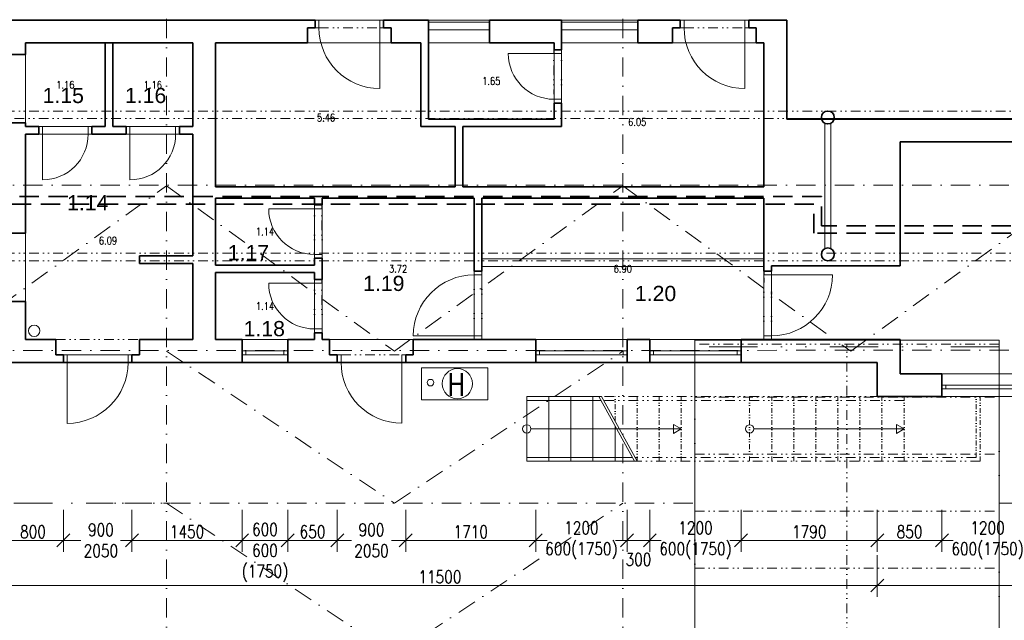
# Model space of a CAD drawing. Header units: millimetres. Extents: x -485339 to 350584, y -1189936 to 0.
# Tile 158 of 256: x -69810 to -56865, y -1023135 to -1015237. Entities that reach past the tile are written whole.
import ezdxf
from ezdxf.enums import TextEntityAlignment as Align

# ---------------------------------------------------------------- set-up
doc = ezdxf.new("R2010")
doc.units = ezdxf.units.MM
doc.header["$LTSCALE"] = 10
for name, pattern in [('DASHDOT', [25.4, 12.7, -6.35, 0, -6.35]), ('DĚLICÍ2', [15.875, 6.35, -3.175, 0, -3.175, 0, -3.175]), ('ČÁRKOVANÁ', [19.05, 12.7, -6.35])]:
    doc.linetypes.add(name, pattern=pattern)
doc.layers.get('Defpoints').update_dxf_attribs({"color": 201})
for name, color, linetype, lineweight in [('N_dveře', 10, 'Continuous', 18), ('N_popis', 10, 'Continuous', 18), ('N_světlíky', 250, 'DĚLICÍ2', 18), ('N_čáry_dělící stěna', 212, 'ČÁRKOVANÁ', 35), ('N_čáry_nad', 10, 'DĚLICÍ2', 18), ('PBŘ', 152, 'Continuous', 18), ('St__otvory_dveře', 40, 'Continuous', 18), ('St_kóty', 132, 'Continuous', 18), ('St_otvory_okna', 40, 'Continuous', 18), ('St_plocha_místnosti', 250, 'Continuous', 18), ('St_sloupy_konstrukce haly', 5, 'Continuous', 35), ('St_čáry_nad', 250, 'DĚLICÍ2', 18), ('St_čáry_obrys', 5, 'Continuous', 35), ('St_čáry_osy', 250, 'DASHDOT', 18), ('St_čáry_plné', 250, 'Continuous', 18), ('ZTI_ST_kanalda', 234, 'Continuous', 18)]:
    doc.layers.add(name, color=color, linetype=linetype, lineweight=lineweight)
doc.layers.add('St_plocha_místn', color=140, linetype='Continuous', lineweight=18, plot=False)
doc.styles.add('Andy', font='arial.ttf')
doc.styles.add('ROMANS', font='romans.shx', dxfattribs={"width": 0.8})
doc.styles.get("Standard").update_dxf_attribs({"font": 'simplex.shx', "width": 0.8})
doc.dimstyles.new('stavebníM100', dxfattribs={"dimtxt": 165, "dimasz": 170, "dimexe": 150, "dimexo": 100, "dimgap": 30, "dimtad": 1, "dimdec": 0, "dimtxsty": 'Standard', "dimblk": 'OBLIQUE', "dimcen": -2.5, "dimdle": 150, "dimclrd": 256, "dimclre": 256, "dimclrt": 256, "dimadec": 4, "dimazin": 0, "dimtfac": 1, "dimtdec": 0, "dimtmove": 2, "dimatfit": 3, "dimldrblk": 'OBLIQUE', "dimfxl": 400, "dimfxlon": 1, "dimlwd": -1, "dimlwe": -1, "dimarcsym": 0})

# ---------------------------------------------------------------- blocks, each defined once
blk = doc.blocks.new('*U5513')
at = {"layer": 'St_čáry_osy', "ltscale": 2}
blk.add_lwpolyline([(-3000, -1000), (-4, 1000), (3000, -1000)], dxfattribs=at)
blk = doc.blocks.new('*U5512')
at = {"layer": 'St_čáry_osy', "ltscale": 2}
for p in [(60000, 2000), (60000, 0)]:
    blk.add_blockref('*U5513', p, dxfattribs=at)
blk = doc.blocks.new('*U5515')
at = {"layer": 'St_čáry_osy', "ltscale": 2}
for points in [[(-3950, 8000), (3950, 8000)], [(7950, 8000), (9058, 8000)]]:
    blk.add_lwpolyline(points, dxfattribs=at)
blk = doc.blocks.new('*U5514')
at = {"layer": 'St_čáry_osy', "ltscale": 2}
for p in [(48000, 0), (60000, 0)]:
    blk.add_blockref('*U5515', p, dxfattribs=at)
blk = doc.blocks.new('G$C3969F823')
at = {"layer": 'St__otvory_dveře', "ltscale": 2}
for points in [[(-100, -50), (-100, 0), (0, 0), (0, -50)], [(-101, -700), (-101, -650), (-1, -650), (-1, -700)]]:
    blk.add_lwpolyline(points, close=True, dxfattribs=at)
at = {"layer": 'St__otvory_dveře', "linetype": 'DĚLICÍ2', "ltscale": 2}
for points in [[(-100, -50), (-101, -650)], [(0, -50), (-1, -650)]]:
    blk.add_lwpolyline(points, dxfattribs=at)
at = {"layer": 'St__otvory_dveře', "color": 0, "ltscale": 2}
blk.add_lwpolyline([(-101, -650), (-701, -650)], dxfattribs=at)
blk.add_arc((-101, -650), 600, 90, 180, dxfattribs=at)
blk = doc.blocks.new('G$CC1796412')
at = {"layer": 'St__otvory_dveře', "color": 0, "ltscale": 2}
blk.add_lwpolyline([(850, 1), (850, 801)], dxfattribs=at)
at = {"layer": 'St__otvory_dveře', "ltscale": 2}
for points in [[(50, 0), (0, 0), (0, -100), (50, -100)], [(900, 1), (850, 1), (850, -99), (900, -99)]]:
    blk.add_lwpolyline(points, close=True, dxfattribs=at)
at = {"layer": 'St__otvory_dveře', "linetype": 'DĚLICÍ2', "ltscale": 2}
for points in [[(50, 0), (850, 1)], [(50, -100), (850, -99)]]:
    blk.add_lwpolyline(points, dxfattribs=at)
at = {"layer": 'St__otvory_dveře', "color": 0, "ltscale": 2}
blk.add_arc((850, 1), 800, 90, 180, dxfattribs=at)
blk = doc.blocks.new('G$CC101BA37')
at = {"layer": 'St_otvory_okna', "ltscale": 2}
for points in [[(600, 50), (0, 50), (0, 0), (600, 0)], [(0, 50), (50, 50), (50, 0), (0, 0)], [(600, 50), (550, 50), (550, 0), (600, 0)]]:
    blk.add_lwpolyline(points, close=True, dxfattribs=at)
blk = doc.blocks.new('G$C09EC9A76')
at = {"layer": 'St_otvory_okna', "ltscale": 2}
for points in [[(1200, 50), (0, 50), (0, 0), (1200, 0)], [(0, 50), (50, 50), (50, 0), (0, 0)], [(1200, 50), (1150, 50), (1150, 0), (1200, 0)]]:
    blk.add_lwpolyline(points, close=True, dxfattribs=at)
blk = doc.blocks.new('G$CB69B1554')
at = {"layer": 'St_otvory_okna', "ltscale": 2}
for points in [[(58530, -25), (59330, -25)], [(58530, -125), (59330, -125)], [(60280, -25), (61280, -25)], [(60280, -125), (61280, -125)]]:
    blk.add_lwpolyline(points, dxfattribs=at)
at = {"layer": 'St_čáry_nad', "ltscale": 2}
for points in [[(56940, -300), (58040, -300)], [(61740, -300), (62840, -300)], [(53630, -4200), (54730, -4200)], [(57230, -4200), (58330, -4200)], [(64782, -4950), (60805, -4950)], [(64782, -5000), (60833, -5000)], [(65732, -5750), (61245, -5750)], [(65782, -5800), (61272, -5800)]]:
    blk.add_lwpolyline(points, dxfattribs=at)
at = {"layer": 'St_čáry_nad'}
for points in [[(60982, -5272), (60982, -4950)], [(61272, -5800), (61272, -4950)], [(61562, -5800), (61562, -4950)], [(61852, -5800), (61852, -4950)], [(62752, -5800), (62752, -4950)], [(63042, -5800), (63042, -4950)], [(63332, -5800), (63332, -4950)], [(63622, -5800), (63622, -4950)], [(63912, -5800), (63912, -4950)], [(64202, -5800), (64202, -4950)], [(64492, -5800), (64492, -4950)], [(64782, -5800), (64782, -4950)], [(65732, -5750), (65732, -4950)], [(65782, -5800), (65782, -4950)]]:
    blk.add_lwpolyline(points, dxfattribs=at)
at = {"layer": 'St_čáry_obrys', "ltscale": 2}
for points in [[(57040, 0), (52930, 0)], [(57040, -102), (57040, 0)], [(58530, 0), (57940, 0)], [(57940, -100), (57940, 0)], [(58530, -1300), (58530, 0)], [(60280, 0), (59330, 0)], [(59330, -300), (59330, 0)], [(60280, -390), (60280, 0)], [(61840, 0), (61280, 0)], [(61280, -300), (61280, 0)], [(61840, -102), (61840, 0)], [(63240, 0), (62740, 0)], [(63240, -1300), (63240, 0)], [(56940, -100), (57040, -100)], [(56940, -100), (56940, -300)], [(57940, -100), (57940, -2)], [(58040, -100), (57940, -100)], [(58040, -100), (58040, -300)], [(61740, -100), (61740, -300)], [(61740, -100), (61840, -100)], [(62740, -102), (62740, -2)], [(62740, -102), (62740, -2)], [(62840, -100), (62740, -100)], [(62840, -100), (62840, -300)], [(53230, -450), (53230, -300)], [(54280, -300), (53230, -300)], [(55430, -300), (53230, -300)], [(54280, -1400), (54280, -300)], [(55430, -300), (54380, -300)], [(54380, -1400), (54380, -300)], [(55430, -1400), (55430, -300)], [(55730, -2190), (55730, -300)], [(56940, -300), (55730, -300)], [(58430, -300), (58040, -300)], [(58430, -1400), (58430, -300)], [(60180, -300), (59330, -300)], [(60180, -390), (60180, -300)], [(61740, -300), (61280, -300)], [(62940, -300), (62840, -300)], [(62940, -2190), (62940, -300)], [(52930, -450), (53230, -450)], [(60180, -1300), (60180, -1090)], [(60280, -1400), (60280, -1090)], [(52930, -1350), (53230, -1350)], [(53230, -1400), (53230, -1350)], [(53405, -1400), (53230, -1400)], [(53405, -1400), (53405, -1500)], [(54280, -1400), (54105, -1400)], [(54105, -1400), (54105, -1500)], [(54555, -1400), (54380, -1400)], [(54555, -1400), (54555, -1500)], [(55430, -1400), (55255, -1400)], [(55255, -1400), (55255, -1500)], [(58880, -1400), (58430, -1400)], [(60180, -1300), (58530, -1300)], [(58880, -2190), (58880, -1400)], [(60280, -1400), (58980, -1400)], [(58980, -2190), (58980, -1400)], [(73930, -1300), (63240, -1300)], [(53230, -2800), (53230, -1500)], [(53405, -1500), (53230, -1500)], [(54555, -1500), (54105, -1500)], [(55430, -1500), (55255, -1500)], [(55430, -3100), (55430, -1500)], [(72080, -1600), (64730, -1600)], [(64730, -3230), (64730, -1600)], [(58880, -2190), (55730, -2190)], [(62940, -2190), (58980, -2190)], [(55730, -3220), (55730, -2340)], [(57030, -2340), (55730, -2340)], [(57030, -2430), (57030, -2340)], [(57130, -2430), (57130, -2340)], [(59130, -2340), (57130, -2340)], [(59130, -3300), (59130, -2340)], [(59230, -3300), (59230, -2340)], [(62940, -2340), (59230, -2340)], [(62940, -3300), (62940, -2340)], [(52930, -2800), (53230, -2800)], [(55430, -3100), (54730, -3100)], [(54730, -3200), (54730, -3100)], [(55430, -3200), (54730, -3200)], [(55430, -4200), (55430, -3200)], [(55730, -3220), (57030, -3220)], [(57030, -3220), (57030, -3130)], [(57130, -3410), (57130, -3130)], [(64730, -3230), (63040, -3230)], [(63040, -3300), (63040, -3230)], [(55730, -4200), (55730, -3320)], [(55730, -3320), (57030, -3320)], [(57030, -3410), (57030, -3320)], [(59230, -3300), (59130, -3300)], [(63040, -3300), (62940, -3300)], [(52930, -3700), (53230, -3700)], [(53230, -4200), (53230, -3700)], [(57030, -4200), (57030, -4110)], [(57130, -4200), (57130, -4110)], [(53230, -4200), (53630, -4200)], [(53630, -4400), (53630, -4200)], [(54730, -4400), (54730, -4200)], [(55430, -4200), (54730, -4200)], [(56080, -4200), (55730, -4200)], [(57030, -4200), (56680, -4200)], [(57230, -4200), (57130, -4200)], [(57230, -4400), (57230, -4200)], [(59940, -4200), (58330, -4200)], [(58330, -4400), (58330, -4200)], [(61440, -4200), (61140, -4200)], [(64730, -4200), (62640, -4200)], [(64730, -4200), (64730, -4650)], [(53630, -4400), (53730, -4400)], [(53730, -4500), (53730, -4400)], [(54630, -4500), (54630, -4400)], [(54730, -4400), (54630, -4400)], [(57230, -4400), (57330, -4400)], [(57330, -4500), (57330, -4400)], [(58230, -4500), (58230, -4400)], [(58330, -4400), (58230, -4400)], [(52930, -4500), (53730, -4500)], [(53730, -4500), (53730, -4500), (53730, -4500)], [(54630, -4500), (56080, -4500)], [(56680, -4500), (57330, -4500)], [(58230, -4500), (59940, -4500)], [(61140, -4500), (61440, -4500)], [(62640, -4500), (64430, -4500)], [(64430, -4500), (64430, -4950)], [(65280, -4650), (64730, -4650)], [(65280, -4950), (65280, -4650)], [(65280, -4950), (64430, -4950)]]:
    blk.add_lwpolyline(points, dxfattribs=at)
at = {"layer": 'St_čáry_obrys'}
for points in [[(60180, -390), (60280, -390)], [(60180, -1090), (60280, -1090)], [(57030, -2430), (57130, -2430)], [(57030, -3130), (57130, -3130)], [(57030, -3410), (57130, -3410)], [(57030, -4110), (57130, -4110)], [(56080, -4200), (56080, -4500)], [(56680, -4200), (56680, -4500)], [(59940, -4200), (59940, -4500)], [(61140, -4200), (61140, -4500)], [(61440, -4200), (61440, -4500)], [(62640, -4200), (62640, -4500)]]:
    blk.add_lwpolyline(points, dxfattribs=at)
at = {"layer": 'St_čáry_plné'}
for p, q in [((56080, -4200), (56680, -4200)), ((59940, -4200), (61140, -4200)), ((61440, -4200), (62640, -4200)), ((56080, -4500), (56680, -4500)), ((59940, -4500), (61140, -4500)), ((61440, -4500), (62640, -4500)), ((65280, -4650), (66480, -4650)), ((65280, -4950), (66480, -4950))]:
    blk.add_line(p, q, dxfattribs=at)
at = {"layer": 'St_čáry_plné', "ltscale": 2}
for points in [[(58530, 0), (59330, 0)], [(60280, 0), (61280, 0)], [(59330, -300), (58530, -300)], [(61280, -300), (60280, -300)], [(59877, -5375), (61852, -5375)], [(62807, -5375), (64782, -5375)]]:
    blk.add_lwpolyline(points, dxfattribs=at)
at = {"layer": 'St_čáry_plné'}
for points in [[(53230, -450), (53230, -1350)], [(53230, -2800), (53230, -3700)], [(62940, -3140), (59230, -3140)], [(62940, -3240), (59230, -3240)], [(60805, -4950), (59822, -4950)], [(59822, -5800), (59822, -4950)], [(60799, -5000), (59822, -5000)], [(60112, -5800), (60112, -4950)], [(60402, -5800), (60402, -4950)], [(60692, -5800), (60692, -4950)], [(60771, -4950), (61238, -5800)], [(60805, -4950), (61272, -5800)], [(60982, -5800), (60982, -5334)], [(61210, -5750), (59822, -5750)], [(61272, -5800), (59822, -5800)]]:
    blk.add_lwpolyline(points, dxfattribs=at)
at = {"layer": 'St_čáry_plné', "ltscale": 2}
for points in [[(61852, -5375), (61751, -5434), (61751, -5316)], [(64782, -5375), (64681, -5434), (64681, -5316)]]:
    blk.add_lwpolyline(points, close=True, dxfattribs=at)
for centre in [(59822, -5375), (62752, -5375)]:
    blk.add_circle(centre, 54.6, dxfattribs=at)
at = {"layer": 'ZTI_ST_kanalda', "ltscale": 2}
blk.add_circle((53346, -4084), 75, dxfattribs=at)
at = {"layer": 'St__otvory_dveře', "xscale": -1}
for name, p, rotation in [('G$CC1796412', (57040, -99), 180), ('G$CC1796412', (61840, -99), 180), ('G$C3969F823', (60280, -1090), 180), ('G$C3969F823', (54105, -1399), 270), ('G$C3969F823', (55255, -1399), 270), ('G$C3969F823', (57130, -3130), 180), ('G$CC1796412', (59130, -3300), 89.9999999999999), ('G$CC1796412', (63040, -4200), 269.9999999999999), ('G$C3969F823', (57130, -4110), 180), ('G$CC1796412', (57330, -4499), 180)]:
    blk.add_blockref(name, p, dxfattribs=dict(at, rotation=rotation))
at = {"layer": 'St__otvory_dveře', "rotation": 180}
blk.add_blockref('G$CC1796412', (54630, -4501), dxfattribs=at)
at = {"layer": 'St_otvory_okna', "ltscale": 2}
for name, p in [('G$CC101BA37', (56080, -4400)), ('G$C09EC9A76', (59940, -4400)), ('G$C09EC9A76', (61440, -4400)), ('G$C09EC9A76', (65280, -4850))]:
    blk.add_blockref(name, p, dxfattribs=at)
blk = doc.blocks.new('G$CD8A98CDB')
at = {"layer": 'St_sloupy_konstrukce haly', "color": 250, "lineweight": 18, "ltscale": 2}
for points in [[(-825, 0), (825, 0)], [(-825, -80), (825, -80)]]:
    blk.add_lwpolyline(points, dxfattribs=at)
at = {"layer": 'St_sloupy_konstrukce haly', "ltscale": 2}
for centre in [(-900, -40), (900, -40)]:
    blk.add_circle(centre, 85, dxfattribs=at)
blk = doc.blocks.new('_OBLIQUE')
at = {"color": 0, "linetype": 'ByBlock'}
blk.add_line((-0.5, -0.5), (0.5, 0.5), dxfattribs=at)
blk = doc.blocks.new('*D5771')
at = {"layer": 'Defpoints', "color": 0}
for p in [(-43625, -992923), (-40393, -992923), (-59739, -1042046)]:
    blk.add_point(p, dxfattribs=at)
at = {"layer": 'St_kóty'}
for p, q in [((-40393, -1042196), (-40393, -992773)), ((-40793, -992923), (-40243, -992923)), ((-40793, -1042046), (-40243, -1042046))]:
    blk.add_line(p, q, dxfattribs=at)
at = {"layer": 'St_kóty', "linetype": 'ByBlock', "xscale": 170, "yscale": 170, "zscale": 170}
for p, rotation in [((-40393, -992923), 90), ((-40393, -1042046), 270)]:
    blk.add_blockref('_OBLIQUE', p, dxfattribs=dict(at, rotation=rotation))
at = {"layer": 'St_kóty', "insert": (-40506, -1017484), "char_height": 165, "attachment_point": 5, "rotation": 90}
blk.add_mtext('49123', dxfattribs=at)
blk = doc.blocks.new('*D5783')
at = {"layer": 'Defpoints', "color": 0}
for p in [(-43625, -992923), (-59725, -1060478), (-38949, -1060478)]:
    blk.add_point(p, dxfattribs=at)
at = {"layer": 'St_kóty'}
for p, q in [((-38949, -992773), (-38949, -1060628)), ((-39349, -992923), (-38799, -992923)), ((-39349, -1060478), (-38799, -1060478))]:
    blk.add_line(p, q, dxfattribs=at)
at = {"layer": 'St_kóty', "linetype": 'ByBlock', "xscale": 170, "yscale": 170, "zscale": 170}
for p, rotation in [((-38949, -992923), 90), ((-38949, -1060478), 270)]:
    blk.add_blockref('_OBLIQUE', p, dxfattribs=dict(at, rotation=rotation))
at = {"layer": 'St_kóty', "insert": (-39061, -1026700), "char_height": 165, "attachment_point": 5, "rotation": 90}
blk.add_mtext('67555', dxfattribs=at)
blk = doc.blocks.new('*D5872')
at = {"layer": 'Defpoints', "color": 0}
for p in [(-70035, -1019137), (-69235, -1019139), (-69235, -1022083)]:
    blk.add_point(p, dxfattribs=at)
at = {"layer": 'St_kóty'}
for p, q in [((-70035, -1021683), (-70035, -1022233)), ((-69235, -1021683), (-69235, -1022233)), ((-70185, -1022083), (-69085, -1022083))]:
    blk.add_line(p, q, dxfattribs=at)
at = {"layer": 'St_kóty', "linetype": 'ByBlock', "xscale": 170, "yscale": 170, "zscale": 170, "rotation": 180}
blk.add_blockref('_OBLIQUE', (-70035, -1022083), dxfattribs=at)
at = {"layer": 'St_kóty', "linetype": 'ByBlock', "xscale": 170, "yscale": 170, "zscale": 170}
blk.add_blockref('_OBLIQUE', (-69235, -1022083), dxfattribs=at)
at = {"layer": 'St_kóty', "insert": (-69635, -1021970), "char_height": 165, "attachment_point": 5}
blk.add_mtext('800', dxfattribs=at)
blk = doc.blocks.new('*D5873')
at = {"layer": 'Defpoints', "color": 0}
for p in [(-69235, -1019139), (-68335, -1019137), (-68335, -1022083)]:
    blk.add_point(p, dxfattribs=at)
at = {"layer": 'St_kóty'}
for p, q in [((-69235, -1021683), (-69235, -1022233)), ((-68335, -1021683), (-68335, -1022233)), ((-69385, -1022083), (-69005, -1022083)), ((-68185, -1022083), (-68479, -1022083))]:
    blk.add_line(p, q, dxfattribs=at)
at = {"layer": 'St_kóty', "linetype": 'ByBlock', "xscale": 170, "yscale": 170, "zscale": 170, "rotation": 180}
blk.add_blockref('_OBLIQUE', (-69235, -1022083), dxfattribs=at)
at = {"layer": 'St_kóty', "linetype": 'ByBlock', "xscale": 170, "yscale": 170, "zscale": 170}
blk.add_blockref('_OBLIQUE', (-68335, -1022083), dxfattribs=at)
at = {"layer": 'St_kóty', "insert": (-68742, -1022083), "char_height": 165, "attachment_point": 5}
blk.add_mtext('900\\P2050', dxfattribs=at)
blk = doc.blocks.new('*D5874')
at = {"layer": 'Defpoints', "color": 0}
for p in [(-68335, -1019137), (-66885, -1019137), (-66885, -1022083)]:
    blk.add_point(p, dxfattribs=at)
at = {"layer": 'St_kóty'}
for p, q in [((-68335, -1021683), (-68335, -1022233)), ((-66885, -1021683), (-66885, -1022233)), ((-68485, -1022083), (-66735, -1022083))]:
    blk.add_line(p, q, dxfattribs=at)
at = {"layer": 'St_kóty', "linetype": 'ByBlock', "xscale": 170, "yscale": 170, "zscale": 170, "rotation": 180}
blk.add_blockref('_OBLIQUE', (-68335, -1022083), dxfattribs=at)
at = {"layer": 'St_kóty', "linetype": 'ByBlock', "xscale": 170, "yscale": 170, "zscale": 170}
blk.add_blockref('_OBLIQUE', (-66885, -1022083), dxfattribs=at)
at = {"layer": 'St_kóty', "insert": (-67610, -1021970), "char_height": 165, "attachment_point": 5}
blk.add_mtext('1450', dxfattribs=at)
blk = doc.blocks.new('*D5875')
at = {"layer": 'Defpoints', "color": 0}
for p in [(-66885, -1019137), (-66285, -1019137), (-66285, -1022083)]:
    blk.add_point(p, dxfattribs=at)
at = {"layer": 'St_kóty'}
for p, q in [((-66885, -1021683), (-66885, -1022233)), ((-66285, -1021683), (-66285, -1022233)), ((-67035, -1022083), (-66135, -1022083))]:
    blk.add_line(p, q, dxfattribs=at)
at = {"layer": 'St_kóty', "insert": (-66585, -1022242), "char_height": 165, "attachment_point": 5}
blk.add_mtext('600\\P600\\P(1750)', dxfattribs=at)
blk = doc.blocks.new('*D5876')
at = {"layer": 'Defpoints', "color": 0}
for p in [(-66285, -1019137), (-65635, -1019136), (-65635, -1022083)]:
    blk.add_point(p, dxfattribs=at)
at = {"layer": 'St_kóty'}
for p, q in [((-66285, -1021683), (-66285, -1022233)), ((-65635, -1021683), (-65635, -1022233)), ((-66435, -1022083), (-65485, -1022083))]:
    blk.add_line(p, q, dxfattribs=at)
at = {"layer": 'St_kóty', "linetype": 'ByBlock', "xscale": 170, "yscale": 170, "zscale": 170, "rotation": 180}
blk.add_blockref('_OBLIQUE', (-66285, -1022083), dxfattribs=at)
at = {"layer": 'St_kóty', "linetype": 'ByBlock', "xscale": 170, "yscale": 170, "zscale": 170}
blk.add_blockref('_OBLIQUE', (-65635, -1022083), dxfattribs=at)
at = {"layer": 'St_kóty', "insert": (-65960, -1021970), "char_height": 165, "attachment_point": 5}
blk.add_mtext('650', dxfattribs=at)
blk = doc.blocks.new('*D5877')
at = {"layer": 'Defpoints', "color": 0}
for p in [(-65635, -1019136), (-64735, -1019136), (-64735, -1022083)]:
    blk.add_point(p, dxfattribs=at)
at = {"layer": 'St_kóty'}
for p, q in [((-65635, -1021683), (-65635, -1022233)), ((-64735, -1021683), (-64735, -1022233)), ((-65785, -1022083), (-65447, -1022083)), ((-64585, -1022083), (-64922, -1022083))]:
    blk.add_line(p, q, dxfattribs=at)
at = {"layer": 'St_kóty', "linetype": 'ByBlock', "xscale": 170, "yscale": 170, "zscale": 170, "rotation": 180}
blk.add_blockref('_OBLIQUE', (-65635, -1022083), dxfattribs=at)
at = {"layer": 'St_kóty', "linetype": 'ByBlock', "xscale": 170, "yscale": 170, "zscale": 170}
blk.add_blockref('_OBLIQUE', (-64735, -1022083), dxfattribs=at)
at = {"layer": 'St_kóty', "insert": (-65185, -1022083), "char_height": 165, "attachment_point": 5}
blk.add_mtext('900\\P2050', dxfattribs=at)
blk = doc.blocks.new('*D5878')
at = {"layer": 'Defpoints', "color": 0}
for p in [(-64735, -1019136), (-63025, -1019137), (-63025, -1022083)]:
    blk.add_point(p, dxfattribs=at)
at = {"layer": 'St_kóty'}
for p, q in [((-64735, -1021683), (-64735, -1022233)), ((-63025, -1021683), (-63025, -1022233)), ((-64885, -1022083), (-62875, -1022083))]:
    blk.add_line(p, q, dxfattribs=at)
at = {"layer": 'St_kóty', "linetype": 'ByBlock', "xscale": 170, "yscale": 170, "zscale": 170, "rotation": 180}
blk.add_blockref('_OBLIQUE', (-64735, -1022083), dxfattribs=at)
at = {"layer": 'St_kóty', "linetype": 'ByBlock', "xscale": 170, "yscale": 170, "zscale": 170}
blk.add_blockref('_OBLIQUE', (-63025, -1022083), dxfattribs=at)
at = {"layer": 'St_kóty', "insert": (-63880, -1021970), "char_height": 165, "attachment_point": 5}
blk.add_mtext('1710', dxfattribs=at)
blk = doc.blocks.new('*D5879')
at = {"layer": 'Defpoints', "color": 0}
for p in [(-63025, -1019137), (-61825, -1019137), (-61825, -1022083)]:
    blk.add_point(p, dxfattribs=at)
at = {"layer": 'St_kóty'}
for p, q in [((-63025, -1021683), (-63025, -1022233)), ((-61825, -1021683), (-61825, -1022233)), ((-63175, -1022083), (-62948, -1022083)), ((-61675, -1022083), (-61901, -1022083))]:
    blk.add_line(p, q, dxfattribs=at)
at = {"layer": 'St_kóty', "linetype": 'ByBlock', "xscale": 170, "yscale": 170, "zscale": 170, "rotation": 180}
blk.add_blockref('_OBLIQUE', (-63025, -1022083), dxfattribs=at)
at = {"layer": 'St_kóty', "linetype": 'ByBlock', "xscale": 170, "yscale": 170, "zscale": 170}
blk.add_blockref('_OBLIQUE', (-61825, -1022083), dxfattribs=at)
at = {"layer": 'St_kóty', "insert": (-62425, -1022083), "char_height": 165, "attachment_point": 5}
blk.add_mtext('1200\\P600(1750)', dxfattribs=at)
blk = doc.blocks.new('*D5880')
at = {"layer": 'Defpoints', "color": 0}
for p in [(-61825, -1019137), (-61525, -1019137), (-61525, -1022083)]:
    blk.add_point(p, dxfattribs=at)
at = {"layer": 'St_kóty'}
for p, q in [((-61825, -1021683), (-61825, -1022233)), ((-61525, -1021683), (-61525, -1022233)), ((-61975, -1022083), (-61375, -1022083))]:
    blk.add_line(p, q, dxfattribs=at)
at = {"layer": 'St_kóty', "linetype": 'ByBlock', "xscale": 170, "yscale": 170, "zscale": 170, "rotation": 180}
blk.add_blockref('_OBLIQUE', (-61825, -1022083), dxfattribs=at)
at = {"layer": 'St_kóty', "linetype": 'ByBlock', "xscale": 170, "yscale": 170, "zscale": 170}
blk.add_blockref('_OBLIQUE', (-61525, -1022083), dxfattribs=at)
at = {"layer": 'St_kóty', "insert": (-61675, -1022336), "char_height": 165, "attachment_point": 5}
blk.add_mtext('300', dxfattribs=at)
blk = doc.blocks.new('*D5881')
at = {"layer": 'Defpoints', "color": 0}
for p in [(-61525, -1019137), (-60325, -1019137), (-60325, -1022083)]:
    blk.add_point(p, dxfattribs=at)
at = {"layer": 'St_kóty'}
for p, q in [((-61525, -1021683), (-61525, -1022233)), ((-60325, -1021683), (-60325, -1022233)), ((-61675, -1022083), (-61448, -1022083)), ((-60175, -1022083), (-60401, -1022083))]:
    blk.add_line(p, q, dxfattribs=at)
at = {"layer": 'St_kóty', "linetype": 'ByBlock', "xscale": 170, "yscale": 170, "zscale": 170, "rotation": 180}
blk.add_blockref('_OBLIQUE', (-61525, -1022083), dxfattribs=at)
at = {"layer": 'St_kóty', "linetype": 'ByBlock', "xscale": 170, "yscale": 170, "zscale": 170}
blk.add_blockref('_OBLIQUE', (-60325, -1022083), dxfattribs=at)
at = {"layer": 'St_kóty', "insert": (-60925, -1022083), "char_height": 165, "attachment_point": 5}
blk.add_mtext('1200\\P600(1750)', dxfattribs=at)
blk = doc.blocks.new('*D5882')
at = {"layer": 'Defpoints', "color": 0}
for p in [(-60325, -1019137), (-58535, -1019587), (-58535, -1022083)]:
    blk.add_point(p, dxfattribs=at)
at = {"layer": 'St_kóty'}
for p, q in [((-60325, -1021683), (-60325, -1022233)), ((-58535, -1021683), (-58535, -1022233)), ((-60475, -1022083), (-58385, -1022083))]:
    blk.add_line(p, q, dxfattribs=at)
at = {"layer": 'St_kóty', "linetype": 'ByBlock', "xscale": 170, "yscale": 170, "zscale": 170, "rotation": 180}
blk.add_blockref('_OBLIQUE', (-60325, -1022083), dxfattribs=at)
at = {"layer": 'St_kóty', "linetype": 'ByBlock', "xscale": 170, "yscale": 170, "zscale": 170}
blk.add_blockref('_OBLIQUE', (-58535, -1022083), dxfattribs=at)
at = {"layer": 'St_kóty', "insert": (-59430, -1021970), "char_height": 165, "attachment_point": 5}
blk.add_mtext('1790', dxfattribs=at)
blk = doc.blocks.new('*D5883')
at = {"layer": 'Defpoints', "color": 0}
for p in [(-58535, -1019587), (-57685, -1019587), (-57685, -1022083)]:
    blk.add_point(p, dxfattribs=at)
at = {"layer": 'St_kóty'}
for p, q in [((-58535, -1021683), (-58535, -1022233)), ((-57685, -1021683), (-57685, -1022233)), ((-58685, -1022083), (-57535, -1022083))]:
    blk.add_line(p, q, dxfattribs=at)
at = {"layer": 'St_kóty', "linetype": 'ByBlock', "xscale": 170, "yscale": 170, "zscale": 170, "rotation": 180}
blk.add_blockref('_OBLIQUE', (-58535, -1022083), dxfattribs=at)
at = {"layer": 'St_kóty', "linetype": 'ByBlock', "xscale": 170, "yscale": 170, "zscale": 170}
blk.add_blockref('_OBLIQUE', (-57685, -1022083), dxfattribs=at)
at = {"layer": 'St_kóty', "insert": (-58110, -1021970), "char_height": 165, "attachment_point": 5}
blk.add_mtext('850', dxfattribs=at)
blk = doc.blocks.new('*D5884')
at = {"layer": 'Defpoints', "color": 0}
for p in [(-57685, -1019587), (-56485, -1019587), (-56485, -1022083)]:
    blk.add_point(p, dxfattribs=at)
at = {"layer": 'St_kóty'}
for p, q in [((-57685, -1021683), (-57685, -1022233)), ((-56485, -1021683), (-56485, -1022233)), ((-57835, -1022083), (-57608, -1022083)), ((-56335, -1022083), (-56561, -1022083))]:
    blk.add_line(p, q, dxfattribs=at)
at = {"layer": 'St_kóty', "linetype": 'ByBlock', "xscale": 170, "yscale": 170, "zscale": 170, "rotation": 180}
blk.add_blockref('_OBLIQUE', (-57685, -1022083), dxfattribs=at)
at = {"layer": 'St_kóty', "linetype": 'ByBlock', "xscale": 170, "yscale": 170, "zscale": 170}
blk.add_blockref('_OBLIQUE', (-56485, -1022083), dxfattribs=at)
at = {"layer": 'St_kóty', "insert": (-57085, -1022083), "char_height": 165, "attachment_point": 5}
blk.add_mtext('1200\\P600(1750)', dxfattribs=at)
blk = doc.blocks.new('*D5899')
at = {"layer": 'Defpoints', "color": 0}
for p in [(-70035, -1019731), (-58535, -1020181), (-58535, -1022677)]:
    blk.add_point(p, dxfattribs=at)
at = {"layer": 'St_kóty'}
for p, q in [((-70035, -1022277), (-70035, -1022827)), ((-58535, -1022277), (-58535, -1022827)), ((-70185, -1022677), (-58385, -1022677))]:
    blk.add_line(p, q, dxfattribs=at)
at = {"layer": 'St_kóty', "linetype": 'ByBlock', "xscale": 170, "yscale": 170, "zscale": 170, "rotation": 180}
blk.add_blockref('_OBLIQUE', (-70035, -1022677), dxfattribs=at)
at = {"layer": 'St_kóty', "linetype": 'ByBlock', "xscale": 170, "yscale": 170, "zscale": 170}
blk.add_blockref('_OBLIQUE', (-58535, -1022677), dxfattribs=at)
at = {"layer": 'St_kóty', "insert": (-64285, -1022564), "char_height": 165, "attachment_point": 5}
blk.add_mtext('11500', dxfattribs=at)
blk = doc.blocks.new('*D5900')
at = {"layer": 'Defpoints', "color": 0}
for p in [(-58535, -1020181), (-49035, -1020181), (-49035, -1022677)]:
    blk.add_point(p, dxfattribs=at)
at = {"layer": 'St_kóty'}
for p, q in [((-58535, -1022277), (-58535, -1022827)), ((-49035, -1022277), (-49035, -1022827)), ((-58685, -1022677), (-48885, -1022677))]:
    blk.add_line(p, q, dxfattribs=at)
at = {"layer": 'St_kóty', "linetype": 'ByBlock', "xscale": 170, "yscale": 170, "zscale": 170, "rotation": 180}
blk.add_blockref('_OBLIQUE', (-58535, -1022677), dxfattribs=at)
at = {"layer": 'St_kóty', "linetype": 'ByBlock', "xscale": 170, "yscale": 170, "zscale": 170}
blk.add_blockref('_OBLIQUE', (-49035, -1022677), dxfattribs=at)
at = {"layer": 'St_kóty', "insert": (-53785, -1022564), "char_height": 165, "attachment_point": 5}
blk.add_mtext('9500', dxfattribs=at)
blk = doc.blocks.new('*D5911')
at = {"layer": 'Defpoints', "color": 0}
for p in [(-49035, -1011998), (-59725, -1014219), (-49035, -1015519)]:
    blk.add_point(p, dxfattribs=at)
at = {"layer": 'St_kóty'}
for p, q in [((-59725, -1012398), (-59725, -1011848)), ((-49035, -1012398), (-49035, -1011848)), ((-59875, -1011998), (-48885, -1011998))]:
    blk.add_line(p, q, dxfattribs=at)
at = {"layer": 'St_kóty', "linetype": 'ByBlock', "xscale": 170, "yscale": 170, "zscale": 170, "rotation": 180}
blk.add_blockref('_OBLIQUE', (-59725, -1011998), dxfattribs=at)
at = {"layer": 'St_kóty', "linetype": 'ByBlock', "xscale": 170, "yscale": 170, "zscale": 170}
blk.add_blockref('_OBLIQUE', (-49035, -1011998), dxfattribs=at)
at = {"layer": 'St_kóty', "insert": (-54380, -1011885), "char_height": 165, "attachment_point": 5}
blk.add_mtext('10690', dxfattribs=at)
blk = doc.blocks.new('*D5941')
at = {"layer": 'Defpoints', "color": 0}
for p in [(-49035, -1012548), (-59725, -1015230), (-49035, -1016531)]:
    blk.add_point(p, dxfattribs=at)
at = {"layer": 'St_kóty'}
for p, q in [((-59725, -1012948), (-59725, -1012398)), ((-49035, -1012948), (-49035, -1012398)), ((-59875, -1012548), (-48885, -1012548))]:
    blk.add_line(p, q, dxfattribs=at)
at = {"layer": 'St_kóty', "linetype": 'ByBlock', "xscale": 170, "yscale": 170, "zscale": 170, "rotation": 180}
blk.add_blockref('_OBLIQUE', (-59725, -1012548), dxfattribs=at)
at = {"layer": 'St_kóty', "linetype": 'ByBlock', "xscale": 170, "yscale": 170, "zscale": 170}
blk.add_blockref('_OBLIQUE', (-49035, -1012548), dxfattribs=at)
at = {"layer": 'St_kóty', "insert": (-54380, -1012435), "char_height": 165, "attachment_point": 5}
blk.add_mtext('10690', dxfattribs=at)
blk = doc.blocks.new('*U8194')
at = {"layer": 'N_čáry_nad', "linetype": 'DASHDOT', "lineweight": 18, "ltscale": 4}
blk.add_lwpolyline([(-2050, 0), (2050, 0)], dxfattribs=at)
blk = doc.blocks.new('*U8193')
at = {"layer": 'N_čáry_nad', "lineweight": 18}
blk.add_blockref('*U8194', (0, 0), dxfattribs=at)
blk = doc.blocks.new('G$CC6E49F65')
at = {"layer": 'N_čáry_nad', "linetype": 'ByBlock', "ltscale": 2}
blk.add_line((4050, -55), (50, -55), dxfattribs=at)
for points in [[(2050, -20110), (2050, -55)], [(50, -750), (4050, -750)], [(50, -1500), (4050, -1500)], [(50, -2250), (4050, -2250)], [(50, -3000), (4050, -3000)]]:
    blk.add_lwpolyline(points, dxfattribs=at)
at = {"layer": 'St_čáry_plné', "ltscale": 2}
for p, q in [((50, 0), (50, -20110)), ((4050, -20110), (4050, 0))]:
    blk.add_line(p, q, dxfattribs=at)
blk.add_lwpolyline([(50, 0), (4050, 0)], dxfattribs=at)

msp = doc.modelspace()

# ---------------------------------------------------------------- linework, layer by layer
at = {"layer": 'N_světlíky', "lineweight": 18, "ltscale": 10}
msp.add_lwpolyline([(-60934.2, -1039649.2), (-56934.2, -1039649.2), (-56934.2, -1019539.2), (-60934.2, -1019539.2)], close=True, dxfattribs=at)
at = {"layer": 'N_čáry_dělící stěna', "ltscale": 2}
for points in [[(-59269.9, -1017562.9), (-125269.9, -1017562.9)], [(-59269.9, -1017945.5), (-59269.9, -1017562.9)], [(-59369.9, -1017662.9), (-125269.9, -1017662.9)], [(-59369.9, -1018045.5), (-59369.9, -1017662.9)], [(-43825.3, -1017945.5), (-59269.9, -1017945.5)], [(-43825.3, -1018045.5), (-59369.9, -1018045.5)]]:
    msp.add_lwpolyline(points, dxfattribs=at)
at = {"layer": 'PBŘ', "ltscale": 40}
msp.add_lwpolyline([(-64528.7, -1019814.7), (-63655.7, -1019814.7), (-63655.7, -1020234.3), (-64528.7, -1020234.3)], close=True, dxfattribs=at)
msp.add_circle((-64055.6, -1020023.2), 198.6, dxfattribs=at)
at = {"layer": 'PBŘ', "extrusion": (0, 0, -1)}
msp.add_circle((64408.3, -1020009.3), 43.2, dxfattribs=at)
at = {"layer": 'St_plocha_místn'}
msp.add_lwpolyline([(-70034.9, -1015242.9), (-59724.9, -1015242.9), (-59724.9, -1016537.6), (-43925.2, -1016531.2), (-43925.2, -1014407.6), (-44035.2, -1014407.6), (-44035.2, -1014197.6), (-43925.2, -1014197.6), (-43925.2, -1008167.6), (-44035.2, -1008167.6), (-44035.2, -1007957.6), (-43825.2, -1007957.6), (-43825.2, -1002887.6), (-44035.2, -1002887.6), (-44035.2, -1002677.6), (-43925.2, -1002677.6), (-43925.2, -996647.6), (-44035.2, -996647.6), (-44035.2, -996437.6), (-43925.2, -996437.6), (-43925.2, -992922.8), (-140154.9, -992922.8)], dxfattribs=at)
for points in [[(-69734.9, -1015542.9), (-68684.9, -1015542.9), (-68684.9, -1016642.9), (-69734.9, -1016642.9)], [(-68584.9, -1015542.9), (-67534.9, -1015542.9), (-67534.9, -1016642.9), (-68584.9, -1016642.9)], [(-64084.9, -1016642.9), (-64534.9, -1016642.9), (-64534.9, -1015542.9), (-67234.9, -1015542.9), (-67234.9, -1017432.9), (-64084.9, -1017432.9)], [(-64434.9, -1016542.9), (-62784.9, -1016542.9), (-62784.9, -1015542.9), (-64434.9, -1015542.9)], [(-63984.9, -1017432.9), (-63984.9, -1016642.9), (-62684.9, -1016642.9), (-62684.9, -1015542.9), (-60024.9, -1015542.9), (-60024.9, -1017432.9)], [(-69734.9, -1016742.9), (-67534.9, -1016742.9), (-67534.9, -1018342.9), (-68234.9, -1018342.9), (-68234.9, -1018442.9), (-67534.9, -1018442.9), (-67534.9, -1019442.9), (-68234.9, -1019442.9), (-68234.9, -1019642.9), (-69334.9, -1019642.9), (-69334.9, -1019442.9), (-69734.9, -1019442.9)], [(-59924.9, -1019442.9), (-59924.9, -1018472.9), (-58234.9, -1018472.9), (-58234.9, -1016842.9), (-50884.9, -1016842.9), (-50884.9, -1019892.9), (-58234.9, -1019892.9), (-58234.9, -1019442.9)], [(-67234.9, -1018462.9), (-65934.9, -1018462.9), (-65934.9, -1017582.9), (-67234.9, -1017582.9)], [(-65834.9, -1019442.9), (-63834.9, -1019442.9), (-63834.9, -1017582.9), (-65834.9, -1017582.9)], [(-63735.7, -1019442.9), (-60024.9, -1019442.9), (-60024.9, -1017582.9), (-63735.7, -1017582.9)], [(-65934.9, -1019442.9), (-67234.9, -1019442.9), (-67234.9, -1018562.9), (-65934.9, -1018562.9)]]:
    msp.add_lwpolyline(points, close=True, dxfattribs=at)
at = {"layer": 'St_čáry_nad', "ltscale": 2}
for points in [[(-43825.2, -1016437.6), (-139879.9, -1016437.6)], [(-46557.7, -1016537.6), (-139879.9, -1016537.6)], [(-43825.2, -1018307.6), (-139879.9, -1018307.6)], [(-43825.2, -1018407.6), (-139879.9, -1018407.6)]]:
    msp.add_lwpolyline(points, dxfattribs=at)
at = {"layer": 'St_čáry_obrys'}
for p, q in [((-70034.9, -1019742.9), (-58534.9, -1019742.9)), ((-58534.9, -1019742.9), (-58534.9, -1020192.9))]:
    msp.add_line(p, q, dxfattribs=at)
at = {"layer": 'St_čáry_osy', "ltscale": 2}
for points in [[(-67879.9, -1040882.6), (-67879.9, -992785.6)], [(-61879.9, -1040882.6), (-61879.9, -992785.6)], [(-139879.9, -1017422.6), (-43825.2, -1017409.8)], [(-73879.9, -1017422.6), (-70884.2, -1019595.1), (-67879.9, -1017422.6)], [(-67879.9, -1017422.6), (-64884.2, -1019595.1), (-61879.9, -1017422.6)], [(-61879.9, -1017422.6), (-58884.2, -1019595.1), (-55879.9, -1017422.6)], [(-139879.9, -1019595.1), (-43825.2, -1019582.3)]]:
    msp.add_lwpolyline(points, dxfattribs=at)

# ---------------------------------------------------------------- block references
at = {"layer": 'N_dveře', "ltscale": 2}
msp.add_blockref('G$CB69B1554', (-122964.9, -1015242.9), dxfattribs=at)
at = {"layer": 'N_čáry_nad', "lineweight": 18}
for name, p in [('G$CC6E49F65', (-60984.2, -1019449.7)), ('*U8193', (-70884.2, -1021595.1))]:
    msp.add_blockref(name, p, dxfattribs=at)
at = {"layer": 'St_sloupy_konstrukce haly', "ltscale": 2, "rotation": 90}
msp.add_blockref('G$CD8A98CDB', (-59224.9, -1017422.6), dxfattribs=at)
at = {"layer": 'St_čáry_osy', "ltscale": 2, "xscale": -1, "rotation": 180}
msp.add_blockref('*U5512', (-124879.9, -1020595.1), dxfattribs=at)
at = {"layer": 'St_čáry_osy', "ltscale": 2}
msp.add_blockref('*U5514', (-124884.2, -1029595.1), dxfattribs=at)

# ---------------------------------------------------------------- texts
at = {"layer": 'N_popis', "insert": (-60045, -1039286.9), "char_height": 200, "width": 20736.512, "attachment_point": 1, "rotation": 90}
msp.add_mtext('NOVÝ OBLOUKOVÝ STŘEŠNÍ SVĚTLÍK PEVNÉ HLINÍKOVÉ KONSTRUKCE\\PVČETNĚ SAMONOSNÉ ZATEPLENÉ SVĚTLÍKOVÉ KOSNTRUKCE , ŠÍŘKY 100mm\\PVČETNĚ OPŮECHOVÁNÍ OBRUBY\\PZASKLENÍ POLYKARBONÁTEM TL.25mm BARVA OPÁL\\PSTÁVAJÍCÍ NOSNÁ VÝMĚNA MUSÍ BÝT KONTROLOVÁNA STATIKEM, PŘÍPADNĚ MUSÍ PŘIZVANÝ STATIK ANVRHNOUT VÝMĚNU ZA NOVÉ\\PKOSNTRUKCE SVĚTLÍKŮ MUSÍ BÝT UMÍSTĚNA NAD VAZNÍKY ČI VÝMĚNOU PO CELÉM OBVODĚ', dxfattribs=at)
at = {"layer": 'PBŘ', "style": 'ROMANS', "width": 0.8}
msp.add_text('H', height=300, dxfattribs=at).set_placement((-64181.2, -1020182.6))
at = {"layer": 'St_plocha_místn', "width": 0.8}
for s, p in [('1.16', (-69209.9, -1016092.9)), ('1.16', (-68059.9, -1016092.9)), ('1.65', (-63609.9, -1016042.9)), ('5.46', (-65782.3, -1016523.8)), ('6.05', (-61690.7, -1016581.2)), ('1.14', (-66584.9, -1018022.9)), ('6.09', (-68648.9, -1018141.9)), ('3.72', (-64834.9, -1018512.9)), ('6.90', (-61880.3, -1018512.9)), ('1.14', (-66584.9, -1019002.9))]:
    msp.add_text(s, height=100, dxfattribs=at).set_placement(p, align=Align.MIDDLE_CENTER)
at = {"layer": 'St_plocha_místnosti', "ltscale": 2, "style": 'Andy'}
for s, p in [('1.15', (-69509.1, -1016333)), ('1.16', (-68425.7, -1016333)), ('1.14', (-69187, -1017743.7)), ('1.17', (-67074.1, -1018399.7)), ('1.19', (-65294.7, -1018804.1)), ('1.20', (-61721.7, -1018936.6)), ('1.18', (-66866.2, -1019399))]:
    msp.add_text(s, height=200, dxfattribs=at).set_placement(p)

# ---------------------------------------------------------------- dimensions: what is measured, and where the dimension line sits
at = {"layer": 'St_kóty'}
for base, p1, p2, picture, middle in [((-40393.4, -992922.8), (-59739.4, -1042045.8), (-43625.2, -992922.8), '*D5771', (-40505.9, -1017484.3)), ((-38948.9, -1060477.6), (-43625.2, -992922.8), (-59724.9, -1060477.6), '*D5783', (-39061.4, -1026700.2))]:
    dim = msp.add_linear_dim(base=base, p1=p1, p2=p2, angle=90, dimstyle='stavebníM100', dxfattribs=at)
    dim.commit()
    dim.dimension.update_dxf_attribs({"geometry": picture, "text_midpoint": middle})
for base, p1, p2, picture, middle in [((-49034.9, -1011998), (-59724.9, -1014218.7), (-49034.9, -1015518.7), '*D5911', (-54379.9, -1011885.5)), ((-49034.9, -1012548), (-59724.9, -1015230.4), (-49034.9, -1016531.2), '*D5941', (-54379.9, -1012435.5)), ((-69234.9, -1022082.8), (-70034.9, -1019137.3), (-69234.9, -1019138.9), '*D5872', (-69634.9, -1021970.3)), ((-66884.9, -1022082.8), (-68334.9, -1019137.3), (-66884.9, -1019137.3), '*D5874', (-67609.9, -1021970.3)), ((-65634.9, -1022082.8), (-66284.9, -1019137.3), (-65634.9, -1019136.5), '*D5876', (-65959.9, -1021970.3)), ((-63024.9, -1022082.8), (-64734.9, -1019136.5), (-63024.9, -1019137.3), '*D5878', (-63879.9, -1021970.3)), ((-58534.9, -1022082.8), (-60324.9, -1019137.3), (-58534.9, -1019586.8), '*D5882', (-59429.9, -1021970.3)), ((-57684.9, -1022082.8), (-58534.9, -1019586.8), (-57684.9, -1019586.8), '*D5883', (-58109.9, -1021970.3)), ((-58534.9, -1022676.8), (-70034.9, -1019731.2), (-58534.9, -1020181.2), '*D5899', (-64284.9, -1022564.3)), ((-49034.9, -1022676.8), (-58534.9, -1020181.2), (-49034.9, -1020181.2), '*D5900', (-53784.9, -1022564.3))]:
    dim = msp.add_linear_dim(base=base, p1=p1, p2=p2, dimstyle='stavebníM100', dxfattribs=at)
    dim.commit()
    dim.dimension.update_dxf_attribs({"geometry": picture, "text_midpoint": middle})
for base, p1, p2, text, picture, middle in [((-68334.9, -1022082.8), (-69234.9, -1019138.9), (-68334.9, -1019137.3), '<>\\P2050', '*D5873', (-68742, -1022082.8)), ((-66284.9, -1022082.8), (-66884.9, -1019137.3), (-66284.9, -1019137.3), '<>\\P600\\P(1750)', '*D5875', (-66584.9, -1022241.5)), ((-64734.9, -1022082.8), (-65634.9, -1019136.5), (-64734.9, -1019136.5), '<>\\P2050', '*D5877', (-65184.9, -1022082.8)), ((-61824.9, -1022082.8), (-63024.9, -1019137.3), (-61824.9, -1019137.3), '<>\\P600(1750)', '*D5879', (-62424.9, -1022082.8)), ((-60324.9, -1022082.8), (-61524.9, -1019137.3), (-60324.9, -1019137.3), '<>\\P600(1750)', '*D5881', (-60924.9, -1022082.8)), ((-56484.9, -1022082.8), (-57684.9, -1019586.8), (-56484.9, -1019586.8), '<>\\P600(1750)', '*D5884', (-57084.9, -1022082.8))]:
    dim = msp.add_linear_dim(base=base, p1=p1, p2=p2, text=text, dimstyle='stavebníM100', override={"dimtxsty": 'Standard'}, dxfattribs=at)
    dim.commit()
    dim.dimension.update_dxf_attribs({"geometry": picture, "text_midpoint": middle, "dimtype": 160})
dim = msp.add_linear_dim(base=(-61524.9, -1022082.8), p1=(-61824.9, -1019137.3), p2=(-61524.9, -1019137.3), dimstyle='stavebníM100', dxfattribs=at)
dim.commit()
dim.dimension.update_dxf_attribs({"geometry": '*D5880', "text_midpoint": (-61674.9, -1022335.5), "dimtype": 160})

doc.saveas('drawing.dxf')
